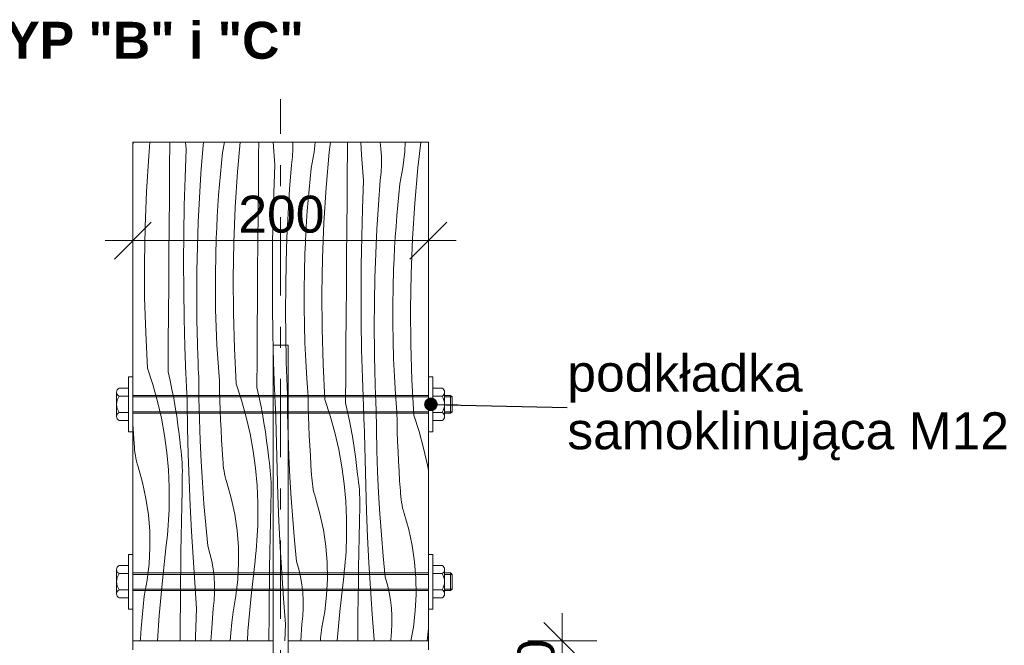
# Model space of a CAD drawing. Header units: millimetres. Extents: x 2143 to 5070, y -2093 to 697.
# Tile 16 of 16: x 4404 to 5070, y 274 to 697. Entities that reach past the tile are written whole.
import ezdxf

# ---------------------------------------------------------------- set-up
doc = ezdxf.new("R2010")
doc.units = ezdxf.units.MM
doc.header["$MEASUREMENT"] = 0
doc.linetypes.add('broken', pattern=[2469.44, 1411.11, -1058.33])
doc.linetypes.add('Przerywana podwójnie', pattern=[109.361107, 52.916665, -21.166666, 14.111111, -21.166666])
for name, color, linetype, lineweight in [('0_Nr_pióra__1', 7, 'Continuous', 13), ('0_Nr_pióra__7', 7, 'Continuous', 13), ('_podstawa stalowa_Nr_pióra__1', 7, 'Continuous', 13), ('Konstrukcja - Słupy_Nr_pióra__1', 7, 'Continuous', 13), ('Konstrukcja - Słupy_Nr_pióra__101', 252, 'Continuous', 5), ('Opisy - Etykiety_Nr_pióra__1', 7, 'Continuous', 13), ('Wnętrze - Umeblowanie_Nr_pióra__1', 7, 'Continuous', 13), ('Wymiarowanie - Detale_Nr_pióra__1', 7, 'Continuous', 13)]:
    doc.layers.add(name, color=color, linetype=linetype, lineweight=lineweight)
doc.layers.add('Wymiarowanie - Detale', color=7, linetype='Continuous')
doc.styles.add('STYL_AUTOMATYCZNY_1', font='arial.ttf')
doc.styles.add('STYL_AUTOMATYCZNY_2', font='arial.ttf')
doc.dimstyles.new('STYL_AUTOMATYCZNY__2', dxfattribs={"dimtxt": 25, "dimasz": 23.75, "dimexe": 0.18, "dimexo": 0.0625, "dimgap": 0, "dimtad": 1, "dimdec": 0, "dimzin": 0, "dimdsep": 46, "dimtxsty": 'STYL_AUTOMATYCZNY_1', "dimblk": 'ARROWHEAD_6', "dimblk1": 'ARROWHEAD_6', "dimblk2": 'ARROWHEAD_6', "dimcen": 0.09, "dimse1": 1, "dimse2": 1, "dimclrd": 7, "dimclre": 7, "dimclrt": 7, "dimazin": 0, "dimtfac": 1, "dimtdec": 4, "dimtmove": 2, "dimatfit": 3, "dimfxl": 1, "dimtolj": 1, "dimtzin": 0, "dimarcsym": 0})
doc.dimstyles.new('STYL_AUTOMATYCZNY__4', dxfattribs={"dimtxt": 25, "dimasz": 23.75, "dimexe": 0.18, "dimexo": 0.0625, "dimgap": 0, "dimtad": 1, "dimtih": 1, "dimtoh": 1, "dimdec": 0, "dimzin": 0, "dimdsep": 46, "dimtxsty": 'STYL_AUTOMATYCZNY_1', "dimblk": 'ARROWHEAD_6', "dimblk1": 'ARROWHEAD_6', "dimblk2": 'ARROWHEAD_6', "dimcen": 0.09, "dimse1": 1, "dimse2": 1, "dimclrd": 7, "dimclre": 7, "dimclrt": 7, "dimazin": 0, "dimtfac": 1, "dimtdec": 4, "dimtmove": 0, "dimatfit": 3, "dimfxl": 1, "dimtolj": 1, "dimtzin": 0, "dimarcsym": 0})
doc.dimstyles.new('STYL_AUTOMATYCZNY__6', dxfattribs={"dimtxt": 0.18, "dimasz": 18.24, "dimexe": 0.18, "dimexo": 0.0625, "dimgap": 0, "dimtad": 0, "dimtih": 1, "dimtoh": 1, "dimdec": 4, "dimzin": 0, "dimdsep": 46, "dimcen": 0.09, "dimadec": 0, "dimazin": 0, "dimtfac": 1, "dimtdec": 4, "dimtmove": 0, "dimatfit": 3, "dimldrblk": 'ARROWHEAD_11', "dimfxl": 1, "dimtolj": 1, "dimtzin": 0, "dimarcsym": 0})

# ---------------------------------------------------------------- blocks, each defined once
blk = doc.blocks.new('*X8')
at = {"layer": 'Konstrukcja - Słupy_Nr_pióra__101', "color": 252, "linetype": 'Continuous', "lineweight": 5}
for p, q in [((4480.72, 611.9), (4481, 614.45)), ((4491.48, 605), (4492.31, 614.45)), ((4505.62, 596.92), (4505.77, 614.45)), ((4516.77, 609.67), (4516.41, 614.45)), ((4528.02, 609.83), (4528.53, 614.45)), ((4541.41, 607.47), (4542.68, 614.45)), ((4551.51, 594.42), (4553.28, 614.45)), ((4565.83, 606.01), (4565.91, 614.45)), ((4576.8, 599.09), (4575.66, 614.45)), ((4588.94, 609.93), (4588.92, 614.45)), ((4603.43, 607.8), (4604.19, 614.45)), ((4613.65, 607.65), (4614.41, 614.45)), ((4625.97, 605.87), (4626.06, 614.45)), ((4635.54, 605.91), (4634.98, 614.45)), ((4648.63, 610.06), (4648.12, 614.45)), ((4664.73, 608.23), (4665.04, 614.45)), ((4673.68, 597.06), (4675.64, 614.45)), ((4516.05, 590.61), (4516.77, 609.67)), ((4526.79, 593.36), (4528.02, 609.83)), ((4540.65, 600.26), (4541.41, 607.47)), ((4588.65, 604.58), (4588.94, 609.93)), ((4601.44, 596.89), (4603.43, 607.8)), ((4611.55, 583.83), (4613.65, 607.65)), ((4648.95, 604.71), (4648.63, 610.06)), ((4663.46, 597.21), (4664.73, 608.23)), ((4489.94, 581.14), (4491.48, 605)), ((4539.95, 593.04), (4540.65, 600.26)), ((4565.65, 586.34), (4565.83, 606.01)), ((4588.06, 599.25), (4588.65, 604.58)), ((4625.86, 595.42), (4625.97, 605.87)), ((4636.84, 588.5), (4635.54, 605.91)), ((4648.97, 599.35), (4648.95, 604.71)), ((4505.45, 577.25), (4505.62, 596.92)), ((4525.78, 576.86), (4526.79, 593.36)), ((4539.32, 585.81), (4539.95, 593.04)), ((4549.97, 570.56), (4551.51, 594.42)), ((4576.08, 580.02), (4576.8, 599.09)), ((4586.82, 582.77), (4588.06, 599.25)), ((4600.68, 589.67), (4601.44, 596.89)), ((4625.68, 575.75), (4625.86, 595.42)), ((4648.09, 588.66), (4648.68, 593.99)), ((4648.68, 593.99), (4648.97, 599.35)), ((4661.48, 586.3), (4663.46, 597.21)), ((4671.58, 573.25), (4673.68, 597.06)), ((4515.53, 571.54), (4516.05, 590.61)), ((4599.98, 582.45), (4600.68, 589.67)), ((4636.12, 569.44), (4636.84, 588.5)), ((4646.86, 572.19), (4648.09, 588.66)), ((4488.96, 557.26), (4489.94, 581.14)), ((4538.75, 578.58), (4539.32, 585.81)), ((4565.48, 566.66), (4565.65, 586.34)), ((4575.56, 560.95), (4576.08, 580.02)), ((4585.82, 566.28), (4586.82, 582.77)), ((4599.35, 575.23), (4599.98, 582.45)), ((4610, 559.97), (4611.55, 583.83)), ((4660.71, 579.09), (4661.48, 586.3)), ((4505.28, 557.58), (4505.45, 577.25)), ((4525, 560.36), (4525.78, 576.86)), ((4538.24, 571.34), (4538.75, 578.58)), ((4598.78, 567.99), (4599.35, 575.23)), ((4625.51, 556.08), (4625.68, 575.75)), ((4660.02, 571.87), (4660.71, 579.09)), ((4670.04, 549.39), (4671.58, 573.25)), ((4515.21, 552.46), (4515.53, 571.54)), ((4537.81, 564.1), (4538.24, 571.34)), ((4548.99, 546.67), (4549.97, 570.56)), ((4565.32, 546.99), (4565.48, 566.66)), ((4598.28, 560.76), (4598.78, 567.99)), ((4635.6, 550.36), (4636.12, 569.44)), ((4645.85, 555.69), (4646.86, 572.19)), ((4659.38, 564.64), (4660.02, 571.87)), ((4524.44, 543.85), (4525, 560.36)), ((4537.44, 556.85), (4537.81, 564.1)), ((4575.25, 541.87), (4575.56, 560.95)), ((4585.03, 549.77), (4585.82, 566.28)), ((4597.84, 553.51), (4598.28, 560.76)), ((4609.02, 536.08), (4610, 559.97)), ((4658.82, 557.41), (4659.38, 564.64)), ((4488.54, 533.35), (4488.96, 557.26)), ((4505.13, 537.91), (4505.28, 557.58)), ((4537.13, 549.61), (4537.44, 556.85)), ((4597.47, 546.27), (4597.84, 553.51)), ((4625.35, 536.41), (4625.51, 556.08)), ((4645.07, 539.19), (4645.85, 555.69)), ((4658.31, 550.17), (4658.82, 557.41)), ((4515.1, 533.38), (4515.21, 552.46)), ((4536.77, 537.54), (4537.13, 549.61)), ((4548.57, 522.76), (4548.99, 546.67)), ((4565.16, 527.32), (4565.32, 546.99)), ((4584.48, 533.26), (4585.03, 549.77)), ((4635.28, 531.29), (4635.6, 550.36)), ((4657.88, 542.93), (4658.31, 550.17)), ((4669.06, 525.5), (4670.04, 549.39)), ((4524.11, 527.33), (4524.44, 543.85)), ((4575.13, 522.8), (4575.25, 541.87)), ((4597.16, 539.02), (4597.47, 546.27)), ((4657.5, 535.68), (4657.88, 542.93)), ((4488.69, 509.44), (4488.54, 533.35)), ((4504.98, 518.23), (4505.13, 537.91)), ((4515.18, 514.3), (4515.1, 533.38)), ((4536.58, 525.47), (4536.77, 537.54)), ((4584.14, 516.74), (4584.48, 533.26)), ((4596.8, 526.95), (4597.16, 539.02)), ((4608.61, 512.18), (4609.02, 536.08)), ((4625.2, 516.73), (4625.35, 536.41)), ((4644.51, 522.67), (4645.07, 539.19)), ((4657.2, 528.44), (4657.5, 535.68)), ((4524, 510.8), (4524.11, 527.33)), ((4565.01, 507.65), (4565.16, 527.32)), ((4596.62, 514.88), (4596.8, 526.95)), ((4635.16, 512.21), (4635.28, 531.29)), ((4656.83, 516.37), (4657.2, 528.44)), ((4536.58, 513.39), (4536.58, 525.47)), ((4548.72, 498.86), (4548.57, 522.76)), ((4575.22, 503.72), (4575.13, 522.8)), ((4644.18, 506.16), (4644.51, 522.67)), ((4668.64, 501.59), (4669.06, 525.5)), ((4504.84, 498.56), (4504.98, 518.23)), ((4515.47, 495.23), (4515.18, 514.3)), ((4536.76, 501.32), (4536.58, 513.39)), ((4584.04, 500.22), (4584.14, 516.74)), ((4596.61, 502.81), (4596.62, 514.88)), ((4625.05, 497.06), (4625.2, 516.73)), ((4656.65, 504.29), (4656.83, 516.37)), ((4489.4, 485.54), (4488.69, 509.44)), ((4524.12, 494.28), (4524, 510.8)), ((4564.87, 487.98), (4565.01, 507.65)), ((4608.76, 488.27), (4608.61, 512.18)), ((4635.25, 493.13), (4635.16, 512.21)), ((4537.12, 489.25), (4536.76, 501.32)), ((4575.5, 484.64), (4575.22, 503.72)), ((4584.15, 483.7), (4584.04, 500.22)), ((4596.79, 490.73), (4596.61, 502.81)), ((4644.07, 489.63), (4644.18, 506.16)), ((4656.65, 492.22), (4656.65, 504.29)), ((4668.79, 477.68), (4668.64, 501.59)), ((4504.7, 478.89), (4504.84, 498.56)), ((4515.96, 476.15), (4515.47, 495.23)), ((4524.46, 477.76), (4524.12, 494.28)), ((4549.43, 474.96), (4548.72, 498.86)), ((4624.91, 477.39), (4625.05, 497.06)), ((4635.54, 474.06), (4635.25, 493.13)), ((4537.66, 477.19), (4537.12, 489.25)), ((4564.74, 468.3), (4564.87, 487.98)), ((4597.16, 478.66), (4596.79, 490.73)), ((4609.47, 464.37), (4608.76, 488.27)), ((4644.19, 473.11), (4644.07, 489.63)), ((4656.83, 480.15), (4656.65, 492.22)), ((4490.67, 461.67), (4489.4, 485.54)), ((4575.99, 465.57), (4575.5, 484.64)), ((4584.5, 467.18), (4584.15, 483.7)), ((4657.19, 468.08), (4656.83, 480.15)), ((4504.58, 459.22), (4504.7, 478.89)), ((4516.65, 457.09), (4515.96, 476.15)), ((4524.54, 474.99), (4524.46, 477.76)), ((4524.63, 472.21), (4524.54, 474.99)), ((4538.39, 465.14), (4537.66, 477.19)), ((4550.71, 451.08), (4549.43, 474.96)), ((4597.7, 466.6), (4597.16, 478.66)), ((4624.77, 457.72), (4624.91, 477.39)), ((4636.02, 454.98), (4635.54, 474.06)), ((4644.53, 456.59), (4644.19, 473.11)), ((4669.5, 453.79), (4668.79, 477.68)), ((4524.72, 469.44), (4524.63, 472.21)), ((4524.82, 466.66), (4524.72, 469.44)), ((4524.92, 463.89), (4524.82, 466.66)), ((4564.61, 448.63), (4564.74, 468.3)), ((4584.58, 464.4), (4584.5, 467.18)), ((4598.42, 454.55), (4597.7, 466.6)), ((4657.73, 456.02), (4657.19, 468.08)), ((4490.67, 461.67), (4494.29, 450.48)), ((4525.03, 461.11), (4524.92, 463.89)), ((4525.15, 458.34), (4525.03, 461.11)), ((4539.29, 453.1), (4538.39, 465.14)), ((4576.68, 446.5), (4575.99, 465.57)), ((4584.66, 461.63), (4584.58, 464.4)), ((4584.75, 458.85), (4584.66, 461.63)), ((4610.74, 440.5), (4609.47, 464.37)), ((4504.58, 459.22), (4505.93, 453.23)), ((4505.93, 453.23), (4507.19, 447.23)), ((4516.75, 454.75), (4516.65, 457.09)), ((4516.85, 452.41), (4516.75, 454.75)), ((4525.28, 455.57), (4525.15, 458.34)), ((4525.45, 441.28), (4525.28, 455.57)), ((4584.85, 456.08), (4584.75, 458.85)), ((4584.96, 453.3), (4584.85, 456.08)), ((4585.07, 450.53), (4584.96, 453.3)), ((4599.33, 442.51), (4598.42, 454.55)), ((4624.64, 438.05), (4624.77, 457.72)), ((4636.72, 435.92), (4636.02, 454.98)), ((4644.61, 453.82), (4644.53, 456.59)), ((4644.69, 451.04), (4644.61, 453.82)), ((4658.46, 443.96), (4657.73, 456.02)), ((4670.78, 429.91), (4669.5, 453.79)), ((4494.29, 450.48), (4497.4, 439.14)), ((4507.19, 447.23), (4508.35, 441.2)), ((4516.95, 450.08), (4516.85, 452.41)), ((4517.06, 447.74), (4516.95, 450.08)), ((4517.17, 445.4), (4517.06, 447.74)), ((4539.43, 446.44), (4539.29, 453.1)), ((4550.71, 451.08), (4554.32, 439.89)), ((4564.61, 448.63), (4565.96, 442.65)), ((4576.78, 444.17), (4576.68, 446.5)), ((4585.19, 447.75), (4585.07, 450.53)), ((4585.31, 444.98), (4585.19, 447.75)), ((4644.79, 448.27), (4644.69, 451.04)), ((4644.89, 445.49), (4644.79, 448.27)), ((4508.35, 441.2), (4509.41, 435.16)), ((4517.28, 443.07), (4517.17, 445.4)), ((4517.4, 440.73), (4517.28, 443.07)), ((4517.52, 438.39), (4517.4, 440.73)), ((4525.79, 426.99), (4525.45, 441.28)), ((4539.61, 439.78), (4539.43, 446.44)), ((4539.84, 433.12), (4539.61, 439.78)), ((4554.32, 439.89), (4557.43, 428.55)), ((4565.96, 442.65), (4567.22, 436.64)), ((4576.88, 441.83), (4576.78, 444.17)), ((4576.99, 439.49), (4576.88, 441.83)), ((4585.48, 430.69), (4585.31, 444.98)), ((4599.46, 435.85), (4599.33, 442.51)), ((4610.74, 440.5), (4614.35, 429.31)), ((4644.99, 442.72), (4644.89, 445.49)), ((4645.1, 439.94), (4644.99, 442.72)), ((4645.22, 437.17), (4645.1, 439.94)), ((4659.36, 431.92), (4658.46, 443.96)), ((4497.4, 439.14), (4500.01, 427.67)), ((4509.41, 435.16), (4510.37, 429.1)), ((4517.81, 420.94), (4517.52, 438.39)), ((4540.11, 426.47), (4539.84, 433.12)), ((4567.22, 436.64), (4568.38, 430.62)), ((4577.09, 437.15), (4576.99, 439.49)), ((4577.2, 434.82), (4577.09, 437.15)), ((4577.32, 432.48), (4577.2, 434.82)), ((4599.64, 429.19), (4599.46, 435.85)), ((4624.64, 438.05), (4626, 432.06)), ((4636.81, 433.58), (4636.72, 435.92)), ((4636.92, 431.24), (4636.81, 433.58)), ((4645.34, 434.4), (4645.22, 437.17)), ((4645.51, 420.11), (4645.34, 434.4)), ((4500.01, 427.67), (4502.1, 416.1)), ((4510.37, 429.1), (4511.23, 423.03)), ((4526.3, 412.71), (4525.79, 426.99)), ((4540.43, 419.82), (4540.11, 426.47)), ((4557.43, 428.55), (4560.04, 417.08)), ((4568.38, 430.62), (4569.44, 424.58)), ((4577.43, 430.14), (4577.32, 432.48)), ((4577.55, 427.81), (4577.43, 430.14)), ((4577.85, 410.36), (4577.55, 427.81)), ((4585.82, 416.41), (4585.48, 430.69)), ((4599.87, 422.54), (4599.64, 429.19)), ((4614.35, 429.31), (4617.47, 417.97)), ((4626, 432.06), (4627.26, 426.06)), ((4637.02, 428.91), (4636.92, 431.24)), ((4637.13, 426.57), (4637.02, 428.91)), ((4637.24, 424.23), (4637.13, 426.57)), ((4659.49, 425.27), (4659.36, 431.92)), ((4670.78, 429.91), (4674.39, 418.72)), ((4480.77, 423.75), (4480.72, 424.5)), ((4481.18, 417.11), (4480.77, 423.75)), ((4511.23, 423.03), (4512, 416.94)), ((4518.25, 403.49), (4517.81, 420.94)), ((4540.8, 413.17), (4540.43, 419.82)), ((4569.44, 424.58), (4570.4, 418.52)), ((4600.14, 415.88), (4599.87, 422.54)), ((4627.26, 426.06), (4628.42, 420.03)), ((4628.42, 420.03), (4629.48, 413.99)), ((4637.35, 421.9), (4637.24, 424.23)), ((4637.47, 419.56), (4637.35, 421.9)), ((4645.85, 405.82), (4645.51, 420.11)), ((4659.68, 418.61), (4659.49, 425.27)), ((4481.64, 410.46), (4481.18, 417.11)), ((4502.1, 416.1), (4503.69, 404.45)), ((4512, 416.94), (4512.66, 410.84)), ((4541.22, 406.52), (4540.8, 413.17)), ((4560.04, 417.08), (4562.14, 405.51)), ((4570.4, 418.52), (4571.27, 412.44)), ((4586.33, 402.13), (4585.82, 416.41)), ((4600.47, 409.23), (4600.14, 415.88)), ((4617.47, 417.97), (4620.07, 406.5)), ((4629.48, 413.99), (4630.44, 407.93)), ((4637.59, 417.22), (4637.47, 419.56)), ((4637.88, 399.77), (4637.59, 417.22)), ((4659.9, 411.95), (4659.68, 418.61)), ((4674.39, 418.72), (4677.5, 407.38)), ((4481.73, 408.49), (4481.64, 410.46)), ((4481.89, 406.52), (4481.73, 408.49)), ((4482.12, 404.56), (4481.89, 406.52)), ((4513.07, 408.18), (4512.66, 410.84)), ((4513.42, 405.52), (4513.07, 408.18)), ((4526.97, 398.44), (4526.3, 412.71)), ((4541.68, 399.88), (4541.22, 406.52)), ((4571.27, 412.44), (4572.03, 406.36)), ((4578.28, 392.9), (4577.85, 410.36)), ((4600.83, 402.58), (4600.47, 409.23)), ((4620.07, 406.5), (4622.17, 394.93)), ((4630.44, 407.93), (4631.3, 401.86)), ((4660.18, 405.3), (4659.9, 411.95)), ((4677.5, 407.38), (4680.11, 395.91)), ((4482.41, 402.61), (4482.12, 404.56)), ((4482.78, 400.67), (4482.41, 402.61)), ((4483.21, 398.74), (4482.78, 400.67)), ((4503.69, 404.45), (4504.75, 392.73)), ((4513.71, 402.84), (4513.42, 405.52)), ((4513.93, 400.16), (4513.71, 402.84)), ((4514.1, 397.48), (4513.93, 400.16)), ((4518.83, 386.04), (4518.25, 403.49)), ((4541.77, 397.9), (4541.68, 399.88)), ((4562.14, 405.51), (4563.72, 393.86)), ((4572.03, 406.36), (4572.7, 400.26)), ((4573.11, 397.6), (4572.7, 400.26)), ((4587.01, 387.85), (4586.33, 402.13)), ((4601.25, 395.93), (4600.83, 402.58)), ((4631.3, 401.86), (4632.07, 395.77)), ((4646.36, 391.54), (4645.85, 405.82)), ((4660.5, 398.65), (4660.18, 405.3)), ((4483.71, 396.83), (4483.21, 398.74)), ((4484.27, 394.94), (4483.71, 396.83)), ((4487.29, 384.27), (4484.27, 394.94)), ((4514.19, 394.79), (4514.1, 397.48)), ((4514.23, 392.1), (4514.19, 394.79)), ((4527.82, 384.17), (4526.97, 398.44)), ((4541.92, 395.94), (4541.77, 397.9)), ((4542.15, 393.97), (4541.92, 395.94)), ((4542.45, 392.02), (4542.15, 393.97)), ((4563.72, 393.86), (4564.79, 382.15)), ((4573.46, 394.93), (4573.11, 397.6)), ((4573.74, 392.26), (4573.46, 394.93)), ((4601.71, 389.29), (4601.25, 395.93)), ((4622.17, 394.93), (4623.75, 383.27)), ((4632.07, 395.77), (4632.73, 389.67)), ((4638.32, 382.32), (4637.88, 399.77)), ((4660.87, 392), (4660.5, 398.65)), ((4680.11, 395.91), (4680.72, 392.51)), ((4504.75, 392.73), (4505.3, 380.99)), ((4513.98, 378.96), (4514.2, 389.41)), ((4514.2, 389.41), (4514.23, 392.1)), ((4542.81, 390.08), (4542.45, 392.02)), ((4543.24, 388.15), (4542.81, 390.08)), ((4543.74, 386.24), (4543.24, 388.15)), ((4573.97, 389.57), (4573.74, 392.26)), ((4574.13, 386.89), (4573.97, 389.57)), ((4574.23, 384.2), (4574.13, 386.89)), ((4578.86, 375.46), (4578.28, 392.9)), ((4587.86, 373.59), (4587.01, 387.85)), ((4601.8, 387.32), (4601.71, 389.29)), ((4601.96, 385.35), (4601.8, 387.32)), ((4633.14, 387.01), (4632.73, 389.67)), ((4633.49, 384.34), (4633.14, 387.01)), ((4647.04, 377.27), (4646.36, 391.54)), ((4661.28, 385.35), (4660.87, 392)), ((4489.61, 373.42), (4487.29, 384.27)), ((4505.3, 380.99), (4505.32, 369.23)), ((4519.55, 368.6), (4518.83, 386.04)), ((4528.84, 369.92), (4527.82, 384.17)), ((4544.31, 384.35), (4543.74, 386.24)), ((4547.32, 373.68), (4544.31, 384.35)), ((4564.79, 382.15), (4565.33, 370.4)), ((4574.26, 381.51), (4574.23, 384.2)), ((4574.24, 378.82), (4574.26, 381.51)), ((4602.19, 383.39), (4601.96, 385.35)), ((4602.48, 381.44), (4602.19, 383.39)), ((4602.84, 379.5), (4602.48, 381.44)), ((4623.75, 383.27), (4624.82, 371.56)), ((4633.78, 381.67), (4633.49, 384.34)), ((4634, 378.99), (4633.78, 381.67)), ((4638.89, 364.87), (4638.32, 382.32)), ((4661.75, 378.7), (4661.28, 385.35)), ((4491.22, 362.45), (4489.61, 373.42)), ((4513.78, 368.52), (4513.98, 378.96)), ((4549.64, 362.84), (4547.32, 373.68)), ((4574.01, 368.38), (4574.24, 378.82)), ((4579.58, 358.02), (4578.86, 375.46)), ((4588.87, 359.33), (4587.86, 373.59)), ((4603.28, 377.57), (4602.84, 379.5)), ((4603.78, 375.66), (4603.28, 377.57)), ((4604.34, 373.77), (4603.78, 375.66)), ((4607.36, 363.1), (4604.34, 373.77)), ((4634.16, 376.3), (4634, 378.99)), ((4634.26, 373.62), (4634.16, 376.3)), ((4634.3, 370.93), (4634.26, 373.62)), ((4647.89, 363), (4647.04, 377.27)), ((4661.83, 376.73), (4661.75, 378.7)), ((4661.99, 374.76), (4661.83, 376.73)), ((4662.22, 372.8), (4661.99, 374.76)), ((4505.23, 365.79), (4505.32, 369.23)), ((4513.59, 358.07), (4513.78, 368.52)), ((4520.42, 351.17), (4519.55, 368.6)), ((4530.02, 355.68), (4528.84, 369.92)), ((4565.33, 370.4), (4565.36, 358.64)), ((4573.81, 357.93), (4574.01, 368.38)), ((4624.82, 371.56), (4625.37, 359.82)), ((4634.05, 357.79), (4634.27, 368.24)), ((4634.27, 368.24), (4634.3, 370.93)), ((4662.51, 370.85), (4662.22, 372.8)), ((4662.88, 368.91), (4662.51, 370.85)), ((4663.31, 366.98), (4662.88, 368.91)), ((4663.81, 365.07), (4663.31, 366.98)), ((4492.11, 351.4), (4491.22, 362.45)), ((4504.92, 358.93), (4505.1, 362.36)), ((4505.1, 362.36), (4505.23, 365.79)), ((4551.25, 351.86), (4549.64, 362.84)), ((4609.68, 352.25), (4607.36, 363.1)), ((4639.62, 347.43), (4638.89, 364.87)), ((4648.91, 348.75), (4647.89, 363)), ((4664.37, 363.18), (4663.81, 365.07)), ((4667.39, 352.51), (4664.37, 363.18)), ((4504.43, 352.08), (4504.69, 355.5)), ((4504.69, 355.5), (4504.92, 358.93)), ((4513.42, 347.62), (4513.59, 358.07)), ((4531.38, 341.45), (4530.02, 355.68)), ((4565.13, 351.77), (4565.27, 355.21)), ((4565.27, 355.21), (4565.36, 358.64)), ((4573.62, 347.49), (4573.81, 357.93)), ((4580.45, 340.58), (4579.58, 358.02)), ((4590.06, 345.09), (4588.87, 359.33)), ((4625.37, 359.82), (4625.39, 348.06)), ((4633.84, 347.35), (4634.05, 357.79)), ((4492.28, 340.31), (4492.11, 351.4)), ((4503.76, 345.24), (4504.11, 348.65)), ((4504.11, 348.65), (4504.43, 352.08)), ((4513.26, 337.18), (4513.42, 347.62)), ((4521.43, 333.74), (4520.42, 351.17)), ((4552.14, 340.81), (4551.25, 351.86)), ((4564.73, 344.92), (4564.95, 348.34)), ((4564.95, 348.34), (4565.13, 351.77)), ((4573.45, 337.04), (4573.62, 347.49)), ((4611.29, 341.28), (4609.68, 352.25)), ((4625.3, 344.62), (4625.39, 348.06)), ((4633.66, 336.9), (4633.84, 347.35)), ((4640.48, 330), (4639.62, 347.43)), ((4650.09, 334.51), (4648.91, 348.75)), ((4669.71, 341.67), (4667.39, 352.51)), ((4491.73, 329.23), (4492.28, 340.31)), ((4500.69, 318.07), (4503.35, 341.83)), ((4503.35, 341.83), (4503.76, 345.24)), ((4532.9, 336.31), (4531.38, 341.45)), ((4552.32, 329.72), (4552.14, 340.81)), ((4564.15, 338.07), (4564.46, 341.49)), ((4564.46, 341.49), (4564.73, 344.92)), ((4581.46, 323.16), (4580.45, 340.58)), ((4591.41, 330.87), (4590.06, 345.09)), ((4612.18, 330.22), (4611.29, 341.28)), ((4624.99, 337.76), (4625.17, 341.19)), ((4625.17, 341.19), (4625.3, 344.62)), ((4671.32, 330.69), (4669.71, 341.67)), ((4513.12, 326.73), (4513.26, 337.18)), ((4522.58, 316.32), (4521.43, 333.74)), ((4534.12, 331.09), (4532.9, 336.31)), ((4563.39, 331.24), (4563.79, 334.65)), ((4563.79, 334.65), (4564.15, 338.07)), ((4573.3, 326.59), (4573.45, 337.04)), ((4624.49, 330.9), (4624.76, 334.33)), ((4624.76, 334.33), (4624.99, 337.76)), ((4633.48, 326.45), (4633.66, 336.9)), ((4651.44, 320.28), (4650.09, 334.51)), ((4490.46, 318.21), (4491.73, 329.23)), ((4513, 316.29), (4513.12, 326.73)), ((4535.05, 325.81), (4534.12, 331.09)), ((4551.77, 318.65), (4552.32, 329.72)), ((4560.72, 307.48), (4563.39, 331.24)), ((4573.16, 316.15), (4573.3, 326.59)), ((4592.93, 325.72), (4591.41, 330.87)), ((4612.35, 319.14), (4612.18, 330.22)), ((4623.82, 324.07), (4624.18, 327.48)), ((4624.18, 327.48), (4624.49, 330.9)), ((4641.49, 312.57), (4640.48, 330)), ((4672.21, 319.64), (4671.32, 330.69)), ((4535.67, 320.48), (4535.05, 325.81)), ((4535.99, 315.13), (4535.67, 320.48)), ((4582.61, 305.74), (4581.46, 323.16)), ((4594.15, 320.5), (4592.93, 325.72)), ((4595.08, 315.22), (4594.15, 320.5)), ((4620.76, 296.89), (4623.42, 320.65)), ((4623.42, 320.65), (4623.82, 324.07)), ((4633.33, 316.01), (4633.48, 326.45)), ((4652.96, 315.14), (4651.44, 320.28)), ((4488.48, 307.3), (4490.46, 318.21)), ((4498.58, 294.25), (4500.69, 318.07)), ((4512.9, 305.84), (4513, 316.29)), ((4523.88, 298.92), (4522.58, 316.32)), ((4536.01, 309.76), (4535.99, 315.13)), ((4550.5, 307.63), (4551.77, 318.65)), ((4573.04, 305.7), (4573.16, 316.15)), ((4595.7, 309.89), (4595.08, 315.22)), ((4611.8, 308.06), (4612.35, 319.14)), ((4633.19, 305.56), (4633.33, 316.01)), ((4654.19, 309.92), (4652.96, 315.14)), ((4672.38, 308.55), (4672.21, 319.64)), ((4487.72, 300.09), (4488.48, 307.3)), ((4535.72, 304.41), (4536.01, 309.76)), ((4548.52, 296.72), (4550.5, 307.63)), ((4558.62, 283.66), (4560.72, 307.48)), ((4596.03, 304.54), (4595.7, 309.89)), ((4610.53, 297.04), (4611.8, 308.06)), ((4642.65, 295.15), (4641.49, 312.57)), ((4655.11, 304.63), (4654.19, 309.92)), ((4671.83, 297.47), (4672.38, 308.55)), ((4487.02, 292.87), (4487.72, 300.09)), ((4512.72, 286.17), (4512.9, 305.84)), ((4535.13, 299.08), (4535.72, 304.41)), ((4572.93, 295.25), (4573.04, 305.7)), ((4583.91, 288.33), (4582.61, 305.74)), ((4596.04, 299.18), (4596.03, 304.54)), ((4633.07, 295.11), (4633.19, 305.56)), ((4655.74, 299.31), (4655.11, 304.63)), ((4497.48, 277.13), (4498.58, 294.25)), ((4523.16, 279.85), (4523.88, 298.92)), ((4533.9, 282.6), (4535.13, 299.08)), ((4547.75, 289.5), (4548.52, 296.72)), ((4572.77, 277.13), (4572.93, 295.25)), ((4595.16, 288.49), (4595.75, 293.82)), ((4595.75, 293.82), (4596.04, 299.18)), ((4608.55, 286.13), (4610.53, 297.04)), ((4619.01, 277.13), (4620.76, 296.89)), ((4632.97, 284.67), (4633.07, 295.11)), ((4643.94, 277.75), (4642.65, 295.15)), ((4656.06, 293.96), (4655.74, 299.31)), ((4656.08, 288.59), (4656.06, 293.96)), ((4670.57, 286.46), (4671.83, 297.47)), ((4486.39, 285.64), (4487.02, 292.87)), ((4547.05, 282.28), (4547.75, 289.5)), ((4583.49, 277.13), (4583.91, 288.33)), ((4594.31, 277.13), (4595.16, 288.49)), ((4655.79, 283.24), (4656.08, 288.59)), ((4485.82, 278.41), (4486.39, 285.64)), ((4512.64, 277.13), (4512.72, 286.17)), ((4533.56, 277.13), (4533.9, 282.6)), ((4546.6, 277.13), (4547.05, 282.28)), ((4558.2, 277.13), (4558.62, 283.66)), ((4607.79, 278.92), (4608.55, 286.13)), ((4632.9, 277.13), (4632.97, 284.67)), ((4655.2, 277.91), (4655.79, 283.24)), ((4668.87, 277.13), (4670.57, 286.46)), ((4679.98, 277.13), (4680.72, 285.56)), ((4485.73, 277.13), (4485.82, 278.41)), ((4523.08, 277.13), (4523.16, 279.85)), ((4607.61, 277.13), (4607.79, 278.92)), ((4643.92, 277.13), (4643.94, 277.75)), ((4655.14, 277.13), (4655.2, 277.91))]:
    blk.add_line(p, q, dxfattribs=at)
blk = doc.blocks.new('Wypełnienie_4_1', base_point=(0, 0))
at = {"layer": 'Konstrukcja - Słupy_Nr_pióra__101', "color": 252, "linetype": 'Continuous', "lineweight": 5}
blk.add_blockref('*X8', (0, 0), dxfattribs=at)
blk = doc.blocks.new('*D91')
at = {"layer": 'Wymiarowanie - Detale_Nr_pióra__1', "color": 7, "linetype": 'Continuous', "lineweight": 13}
for p, q in [((4771.34, 277.13), (4771.34, 295.88)), ((4783.84, 264.63), (4758.84, 289.63)), ((4794.78, 277.13), (4747.91, 277.13)), ((4771.34, 217.13), (4771.34, 277.13)), ((4758.84, 229.63), (4783.84, 204.63)), ((4794.78, 217.13), (4747.91, 217.13))]:
    blk.add_line(p, q, dxfattribs=at)
at = {"layer": 'Wymiarowanie - Detale_Nr_pióra__1', "color": 7, "lineweight": 13, "insert": (4766.34, 239.63), "char_height": 25, "attachment_point": 7, "rotation": 90, "style": 'STYL_AUTOMATYCZNY_1'}
blk.add_mtext('\\A1;{\\pql;\\fArial|b0|i0|c238|p0;\\W1.000000;60}', dxfattribs=at)
blk = doc.blocks.new('ARROWHEAD_6')
at = {"color": 0, "linetype": 'Continuous', "lineweight": 0}
for p, q in [((-0.5, -0.5), (0.5, 0.5)), ((0, 0), (-1, 0))]:
    blk.add_line(p, q, dxfattribs=at)
blk = doc.blocks.new('*D97')
at = {"layer": 'Wymiarowanie - Detale_Nr_pióra__1', "color": 7, "linetype": 'Continuous', "lineweight": 13}
for p, q in [((4480.72, 524.48), (4480.72, 571.36)), ((4680.72, 524.48), (4680.72, 571.36)), ((4493.22, 560.42), (4468.22, 535.42)), ((4668.22, 535.42), (4693.22, 560.42)), ((4461.97, 547.92), (4480.72, 547.92)), ((4480.72, 547.92), (4680.72, 547.92)), ((4680.72, 547.92), (4699.47, 547.92))]:
    blk.add_line(p, q, dxfattribs=at)
at = {"layer": 'Wymiarowanie - Detale_Nr_pióra__1', "color": 7, "lineweight": 13, "insert": (4552.12, 552.92), "char_height": 25, "attachment_point": 7, "style": 'STYL_AUTOMATYCZNY_1'}
blk.add_mtext('\\A1;{\\pql;\\fArial|b0|i0|c238|p0;\\W1.000000;200}', dxfattribs=at)
blk = doc.blocks.new('ARROWHEAD_11')
at = {"color": 0, "linetype": 'Continuous', "lineweight": 0}
blk.add_line((0, 0), (-1, 0), dxfattribs=at)
at = {"color": 0, "linetype": 'Continuous', "lineweight": 0, "const_width": 0.25, "flags": 128}
blk.add_lwpolyline([(-0.125, 0, 1), (0.125, 0, 1)], format="xyb", close=True, dxfattribs=at)

msp = doc.modelspace()

# ---------------------------------------------------------------- linework, layer by layer
at = {"layer": '0_Nr_pióra__1', "color": 7, "linetype": 'Continuous', "lineweight": 13}
for p, q in [((4480.72, 442.13), (4680.72, 442.13)), ((4691.72, 442.13), (4696.72, 442.13)), ((4480.72, 432.13), (4680.72, 432.13)), ((4691.72, 432.13), (4696.72, 432.13)), ((4480.72, 322.13), (4680.72, 322.13)), ((4691.72, 322.13), (4696.72, 322.13)), ((4480.72, 312.13), (4680.72, 312.13)), ((4691.72, 312.13), (4696.72, 312.13))]:
    msp.add_line(p, q, dxfattribs=at)
at = {"layer": '0_Nr_pióra__7', "color": 7, "linetype": 'Przerywana podwójnie', "lineweight": 13}
msp.add_line((4580.72, -582.87), (4580.72, 643.63), dxfattribs=at)
at = {"layer": '0_Nr_pióra__7', "color": 7, "linetype": 'Continuous', "lineweight": 13}
for p, q in [((4477.72, 448.08), (4471.5, 448.08)), ((4477.72, 448.08), (4477.72, 426.18)), ((4683.72, 448.08), (4689.95, 448.08)), ((4469.72, 445.34), (4469.72, 442.6)), ((4469.72, 442.6), (4469.72, 431.65)), ((4477.72, 442.6), (4471.5, 442.6)), ((4480.72, 443.13), (4680.72, 443.13)), ((4683.72, 442.6), (4689.95, 442.6)), ((4691.72, 445.34), (4691.72, 442.6)), ((4691.72, 443.13), (4695.72, 443.13)), ((4691.72, 442.6), (4691.72, 431.65)), ((4695.72, 443.13), (4695.72, 431.13)), ((4696.72, 442.13), (4695.72, 443.13)), ((4696.72, 442.13), (4696.72, 432.13)), ((4469.72, 431.65), (4469.72, 428.91)), ((4477.72, 431.65), (4471.5, 431.65)), ((4480.72, 431.13), (4680.72, 431.13)), ((4683.72, 431.65), (4689.95, 431.65)), ((4691.72, 431.65), (4691.72, 428.91)), ((4691.72, 431.13), (4695.72, 431.13)), ((4696.72, 432.13), (4695.72, 431.13)), ((4477.72, 426.18), (4471.5, 426.18)), ((4683.72, 426.18), (4689.95, 426.18)), ((4477.72, 328.08), (4471.5, 328.08)), ((4477.72, 328.08), (4477.72, 306.18)), ((4683.72, 328.08), (4689.95, 328.08)), ((4469.72, 325.34), (4469.72, 322.6)), ((4469.72, 322.6), (4469.72, 311.65)), ((4477.72, 322.6), (4471.5, 322.6)), ((4480.72, 323.13), (4680.72, 323.13)), ((4683.72, 322.6), (4689.95, 322.6)), ((4691.72, 325.34), (4691.72, 322.6)), ((4691.72, 323.13), (4695.72, 323.13)), ((4691.72, 322.6), (4691.72, 311.65)), ((4695.72, 323.13), (4695.72, 311.13)), ((4696.72, 322.13), (4695.72, 323.13)), ((4696.72, 322.13), (4696.72, 312.13)), ((4469.72, 311.65), (4469.72, 308.91)), ((4477.72, 311.65), (4471.5, 311.65)), ((4480.72, 311.13), (4680.72, 311.13)), ((4683.72, 311.65), (4689.95, 311.65)), ((4691.72, 311.65), (4691.72, 308.91)), ((4691.72, 311.13), (4695.72, 311.13)), ((4696.72, 312.13), (4695.72, 311.13)), ((4477.72, 306.18), (4471.5, 306.18)), ((4683.72, 306.18), (4689.95, 306.18))]:
    msp.add_line(p, q, dxfattribs=at)
for points in [[(4477.72, 418.63), (4477.72, 455.63), (4480.72, 455.63), (4480.72, 418.63)], [(4680.72, 418.63), (4680.72, 455.63), (4683.72, 455.63), (4683.72, 418.63)], [(4477.72, 298.63), (4477.72, 335.63), (4480.72, 335.63), (4480.72, 298.63)], [(4680.72, 298.63), (4680.72, 335.63), (4683.72, 335.63), (4683.72, 298.63)]]:
    msp.add_lwpolyline(points, close=True, dxfattribs=at)
for centre, radius, start, end in [((4472.72, 445.34), 3, 113.95686, 246.04314), ((4688.73, 445.34), 3, 293.95686, 66.04314), ((4479.04, 437.13), 9.31, 143.99464, 216.00536), ((4682.41, 437.13), 9.31, 323.99464, 36.00536), ((4472.72, 428.91), 3, 113.95686, 246.04314), ((4688.73, 428.91), 3, 293.95686, 66.04314), ((4472.72, 325.34), 3, 113.95686, 246.04314), ((4688.73, 325.34), 3, 293.95686, 66.04314), ((4479.04, 317.13), 9.31, 143.99464, 216.00536), ((4682.41, 317.13), 9.31, 323.99464, 36.00536), ((4472.72, 308.91), 3, 113.95686, 246.04314), ((4688.73, 308.91), 3, 293.95686, 66.04314)]:
    msp.add_arc(centre, radius, start, end, dxfattribs=at)
at = {"layer": '_podstawa stalowa_Nr_pióra__1', "color": 7, "linetype": 'Continuous', "lineweight": 13}
for p, q in [((4575.72, 477.13), (4585.72, 477.13)), ((4575.72, 277.13), (4575.72, 477.13)), ((4585.72, 277.13), (4585.72, 477.13)), ((4575.72, 227.13), (4575.72, 277.13)), ((4585.72, 227.13), (4585.72, 277.13))]:
    msp.add_line(p, q, dxfattribs=at)
at = {"layer": 'Konstrukcja - Słupy_Nr_pióra__1', "color": 7, "linetype": 'Continuous', "lineweight": 13}
for p, q in [((4480.72, 277.13), (4480.72, 614.45)), ((4680.72, 277.13), (4680.72, 614.45)), ((4480.72, 277.13), (4575.72, 277.13)), ((4585.72, 277.13), (4680.72, 277.13))]:
    msp.add_line(p, q, dxfattribs=at)
at = {"layer": 'Wnętrze - Umeblowanie_Nr_pióra__1', "color": 7, "linetype": 'broken', "lineweight": 13}
msp.add_line((4480.72, 614.45), (4680.72, 614.45), dxfattribs=at)
at = {"layer": 'Wnętrze - Umeblowanie_Nr_pióra__1', "color": 7, "linetype": 'Continuous', "lineweight": 13}
for p, q in [((4480.72, 271.13), (4480.72, 277.13)), ((4680.72, 271.13), (4680.72, 277.13))]:
    msp.add_line(p, q, dxfattribs=at)

# ---------------------------------------------------------------- block references
at = {"layer": 'Konstrukcja - Słupy_Nr_pióra__101', "color": 252, "linetype": 'Continuous', "lineweight": 5}
msp.add_blockref('Wypełnienie_4_1', (0, 0), dxfattribs=at)

# ---------------------------------------------------------------- texts
at = {"layer": 'Opisy - Etykiety_Nr_pióra__1', "color": 7, "linetype": 'Continuous', "lineweight": 13, "insert": (4774.74, 434.95), "char_height": 25, "width": 306.4661, "attachment_point": 4, "line_spacing_factor": 0.935892, "style": 'STYL_AUTOMATYCZNY_1'}
msp.add_mtext('\\A1;{\\pql;\\fArial|b0|i0|c238|p0;\\W1.000000;podkładka samoklinująca M12}', dxfattribs=at)
at = {"layer": 'Wymiarowanie - Detale_Nr_pióra__1', "color": 7, "linetype": 'Continuous', "lineweight": 13, "insert": (4257.77, 695.89), "char_height": 25, "attachment_point": 2, "style": 'STYL_AUTOMATYCZNY_2'}
msp.add_mtext('\\A1;{\\pqc;\\fArial|b1|i0|c238|p0;\\W1.000000;TABLICA INFORMACYJNA TYP "\\fArial|b1|i0|c238|p0;\\W1.000000;B\\fArial|b1|i0|c238|p0;\\W1.000000;"\\fArial|b1|i0|c238|p0;\\W1.000000; i "C"}', dxfattribs=at)

# ---------------------------------------------------------------- dimensions: what is measured, and where the dimension line sits
at = {"layer": 'Wymiarowanie - Detale', "color": 7, "linetype": 'Continuous', "lineweight": 13}
dim = msp.add_linear_dim(base=(4680.72, 547.92), p1=(4480.72, 614.45), p2=(4680.72, 614.45), dimstyle='STYL_AUTOMATYCZNY__4', dxfattribs=at)
dim.commit()
dim.dimension.update_dxf_attribs({"geometry": '*D97', "text_midpoint": (4580.66, 565.42), "dimtype": 160})
dim = msp.add_linear_dim(base=(4771.34, 277.13), p1=(4430.72, 217.13), p2=(4680.72, 277.13), angle=90, dimstyle='STYL_AUTOMATYCZNY__2', dxfattribs=at)
dim.commit()
dim.dimension.update_dxf_attribs({"geometry": '*D91', "text_midpoint": (4753.84, 258.65), "dimtype": 160, "text_rotation": 90})

# ---------------------------------------------------------------- leaders
at = {"layer": 'Opisy - Etykiety_Nr_pióra__1', "color": 7, "linetype": 'Continuous', "lineweight": 13, "annotation_type": 0, "has_hookline": 1, "hookline_direction": 0, "text_width": 295.73}
msp.add_leader([(4682.41, 437.13), (4774.74, 434.95)], dimstyle='STYL_AUTOMATYCZNY__6', dxfattribs=at)

doc.saveas('drawing.dxf')
